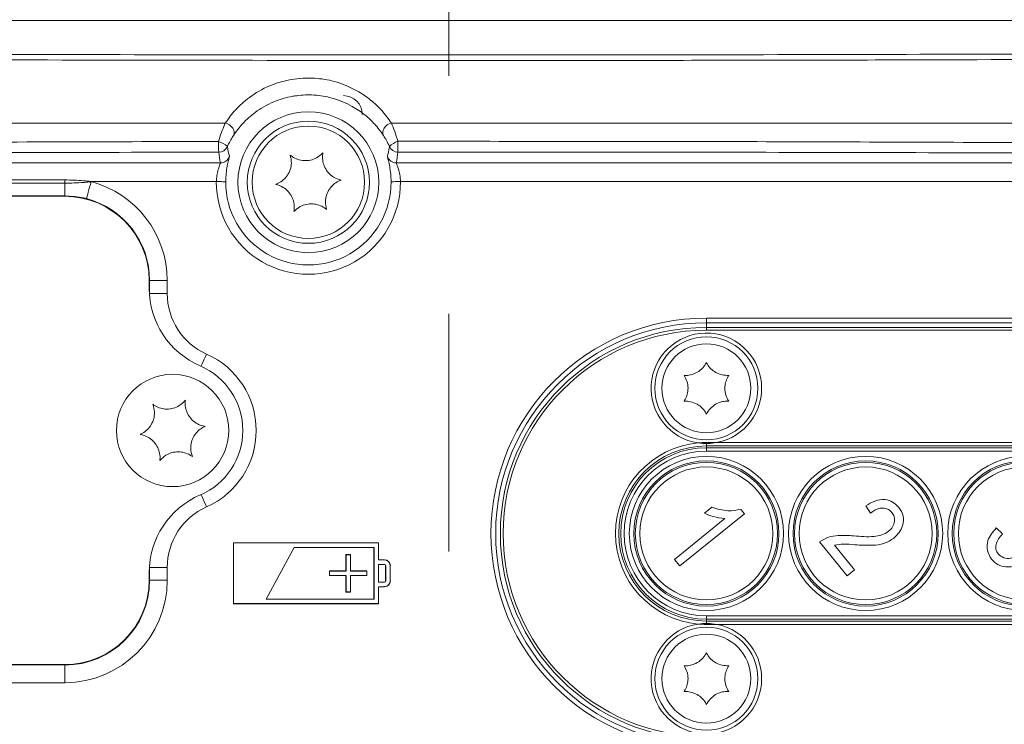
# Model space of a CAD drawing. Header units: millimetres. Extents: x 0 to 8410, y 0 to 5940.
# Tile 14 of 179: x 1330 to 1435, y 2797 to 2872. Entities that reach past the tile are written whole.
import ezdxf

# ---------------------------------------------------------------- set-up
doc = ezdxf.new("R2010")
doc.units = ezdxf.units.MM
doc.header["$LTSCALE"] = 10
doc.linetypes.add('CENTERX2', pattern=[20.32, 12.7, -2.54, 2.54, -2.54])
doc.styles.add('SLDTEXTSTYLE0', font='TXT', dxfattribs={"width": 0.605})
doc.dimstyles.new('SLDDIMSTYLE0', dxfattribs={"dimtxt": 50, "dimasz": 50, "dimexe": 0, "dimexo": 0.0625, "dimgap": 12.5, "dimtad": 1, "dimtoh": 1, "dimdec": 1, "dimrnd": 1e-09, "dimzin": 12, "dimdsep": 46, "dimtxsty": 'SLDTEXTSTYLE0', "dimsah": 1, "dimcen": 0.09, "dimadec": 0, "dimazin": 0, "dimtfac": 1, "dimtofl": 0, "dimtmove": 0, "dimatfit": 3, "dimfxl": 0, "dimfrac": 2, "dimtolj": 1, "dimtzin": 12, "dimarcsym": 0})

# ---------------------------------------------------------------- blocks, each defined once
blk = doc.blocks.new('*D14')
at = {"color": 7, "linetype": 'Continuous', "lineweight": 0}
for p, q in [((1075.65, 3477.87), (1075.65, 3610.76)), ((1075.65, 3595.76), (1375.65, 3595.76))]:
    blk.add_line(p, q, dxfattribs=at)
for points in [[(1075.65, 3595.76), (1125.65, 3588.26), (1125.65, 3603.26)], [(1375.65, 3595.76), (1325.65, 3603.26), (1325.65, 3588.26)]]:
    blk.add_solid(points, dxfattribs=at)
at = {"color": 7, "linetype": 'Continuous', "lineweight": 0, "insert": (1168.37, 3660.22), "char_height": 50, "attachment_point": 1, "style": 'SLDTEXTSTYLE0'}
blk.add_mtext('300', dxfattribs=at)

msp = doc.modelspace()

# ---------------------------------------------------------------- linework, layer by layer
at = {"color": 7, "linetype": 'CENTERX2', "lineweight": 0}
msp.add_line((1375.65, 2663.03), (1375.65, 4560.19), dxfattribs=at)
at = {"color": 7, "linetype": 'Continuous', "lineweight": 0}
for p, q in [((1524.64, 2872.13), (1226.67, 2872.13)), ((1222.77, 2856.94), (1351.26, 2856.94)), ((1370.04, 2856.94), (1528.54, 2856.94)), ((1334.65, 2853.37), (1252.65, 2853.37)), ((1343.65, 2843.54), (1343.65, 2844.37)), ((1496.15, 2839.87), (1403.15, 2839.87)), ((1403.15, 2839.37), (1496.15, 2839.37)), ((1403.15, 2827.08), (1404.27, 2827.08)), ((1402.93, 2819.53), (1403.72, 2820.17)), ((1406.83, 2819.94), (1407.2, 2819.48)), ((1420.67, 2819.54), (1420.18, 2820.32)), ((1399.74, 2814.61), (1405.13, 2818.97)), ((1407.2, 2819.48), (1400.32, 2813.91)), ((1434.1, 2817.97), (1434.76, 2817.33)), ((1352.66, 2816.36), (1352.65, 2816.37)), ((1368.15, 2816.37), (1352.65, 2816.37)), ((1352.65, 2816.37), (1352.65, 2809.87)), ((1368.15, 2816.36), (1352.66, 2816.36)), ((1352.66, 2816.36), (1352.66, 2809.88)), ((1359.15, 2815.88), (1356.14, 2810.36)), ((1359.15, 2815.87), (1356.15, 2810.37)), ((1367.66, 2815.88), (1359.15, 2815.88)), ((1359.15, 2815.88), (1359.15, 2815.87)), ((1367.65, 2815.87), (1359.15, 2815.87)), ((1367.66, 2815.88), (1367.65, 2815.87)), ((1367.65, 2810.37), (1367.65, 2815.87)), ((1367.66, 2810.36), (1367.66, 2815.88)), ((1368.15, 2816.36), (1368.15, 2816.37)), ((1368.15, 2814.56), (1368.15, 2816.37)), ((1368.15, 2814.55), (1368.15, 2816.36)), ((1418.18, 2812.84), (1415.24, 2816.47)), ((1416.83, 2816.14), (1418.98, 2813.48)), ((1365.15, 2815.12), (1364.65, 2815.12)), ((1364.67, 2815.1), (1364.65, 2815.12)), ((1364.65, 2815.12), (1364.65, 2813.37)), ((1364.67, 2815.1), (1365.14, 2815.1)), ((1364.67, 2813.35), (1364.67, 2815.1)), ((1365.14, 2815.1), (1365.15, 2815.12)), ((1365.14, 2815.1), (1365.14, 2813.35)), ((1365.15, 2813.37), (1365.15, 2815.12)), ((1368.15, 2814.55), (1368.15, 2814.56)), ((1368.78, 2814.56), (1368.15, 2814.56)), ((1368.78, 2814.55), (1368.15, 2814.55)), ((1400.32, 2813.91), (1399.74, 2814.61)), ((1364.65, 2813.37), (1362.9, 2813.37)), ((1362.92, 2813.35), (1362.9, 2813.37)), ((1362.9, 2813.37), (1362.9, 2812.87)), ((1364.67, 2813.35), (1364.65, 2813.37)), ((1365.14, 2813.35), (1365.15, 2813.37)), ((1366.9, 2813.37), (1365.15, 2813.37)), ((1366.89, 2813.35), (1366.9, 2813.37)), ((1366.9, 2812.87), (1366.9, 2813.37)), ((1368.15, 2814.07), (1368.15, 2812.17)), ((1368.15, 2814.07), (1368.15, 2814.06)), ((1368.78, 2814.07), (1368.15, 2814.07)), ((1368.15, 2814.06), (1368.15, 2812.18)), ((1368.78, 2814.06), (1368.15, 2814.06)), ((1368.9, 2812.31), (1368.9, 2813.93)), ((1368.91, 2812.31), (1368.91, 2813.93)), ((1369.4, 2812.31), (1369.4, 2813.93)), ((1369.4, 2812.31), (1369.4, 2813.93)), ((1418.98, 2813.48), (1418.18, 2812.84)), ((1343.65, 2812.37), (1343.65, 2813.21)), ((1362.92, 2812.89), (1362.9, 2812.87)), ((1362.9, 2812.87), (1364.65, 2812.87)), ((1362.92, 2813.35), (1364.67, 2813.35)), ((1362.92, 2812.89), (1362.92, 2813.35)), ((1364.67, 2812.89), (1362.92, 2812.89)), ((1364.67, 2812.89), (1364.65, 2812.87)), ((1364.65, 2812.87), (1364.65, 2811.12)), ((1364.67, 2811.14), (1364.67, 2812.89)), ((1365.14, 2813.35), (1366.89, 2813.35)), ((1365.14, 2812.89), (1365.15, 2812.87)), ((1366.89, 2812.89), (1365.14, 2812.89)), ((1365.14, 2812.89), (1365.14, 2811.14)), ((1365.15, 2812.87), (1366.9, 2812.87)), ((1365.15, 2811.12), (1365.15, 2812.87)), ((1366.89, 2813.35), (1366.89, 2812.89)), ((1366.89, 2812.89), (1366.9, 2812.87)), ((1368.15, 2812.17), (1368.15, 2812.18)), ((1368.15, 2812.18), (1368.78, 2812.18)), ((1368.15, 2812.17), (1368.78, 2812.17)), ((1368.15, 2809.88), (1368.15, 2811.69)), ((1368.15, 2811.69), (1368.15, 2811.68)), ((1368.15, 2811.69), (1368.78, 2811.69)), ((1368.15, 2809.87), (1368.15, 2811.68)), ((1368.15, 2811.68), (1368.78, 2811.68)), ((1356.14, 2810.36), (1356.15, 2810.37)), ((1356.14, 2810.36), (1367.66, 2810.36)), ((1356.15, 2810.37), (1367.65, 2810.37)), ((1364.67, 2811.14), (1364.65, 2811.12)), ((1364.65, 2811.12), (1365.15, 2811.12)), ((1365.14, 2811.14), (1364.67, 2811.14)), ((1365.14, 2811.14), (1365.15, 2811.12)), ((1367.66, 2810.36), (1367.65, 2810.37)), ((1352.66, 2809.88), (1352.65, 2809.87)), ((1352.65, 2809.87), (1368.15, 2809.87)), ((1352.66, 2809.88), (1368.15, 2809.88)), ((1368.15, 2809.88), (1368.15, 2809.87)), ((1403.15, 2807.66), (1404.27, 2807.66)), ((1252.65, 2803.37), (1334.65, 2803.37))]:
    msp.add_line(p, q, dxfattribs=at)
at = {"color": 8, "linetype": 'Continuous', "lineweight": 0}
for p, q in [((1220.31, 2861.19), (1351.78, 2861.19)), ((1369.51, 2861.19), (1531, 2861.19)), ((1252.65, 2855.12), (1334.65, 2855.12)), ((1334.65, 2854.76), (1252.65, 2854.76)), ((1334.65, 2855.12), (1334.65, 2854.76)), ((1334.65, 2853.41), (1334.65, 2854.76)), ((1350.83, 2854.94), (1337.45, 2854.94)), ((1528.54, 2854.94), (1370.48, 2854.94)), ((1252.65, 2853.41), (1334.65, 2853.41)), ((1334.65, 2853.37), (1334.65, 2853.41)), ((1336.95, 2853.07), (1336.96, 2853.12)), ((1343.65, 2844.37), (1343.7, 2844.37)), ((1343.7, 2844.37), (1343.7, 2842.99)), ((1343.7, 2844.37), (1345.59, 2844.37)), ((1345.59, 2844.37), (1345.59, 2842.99)), ((1343.67, 2842.99), (1343.7, 2842.99)), ((1343.7, 2842.99), (1343.71, 2842.51)), ((1343.7, 2842.99), (1345.59, 2842.99)), ((1403.15, 2840.37), (1496.15, 2840.37)), ((1403.15, 2840.37), (1403.15, 2839.87)), ((1403.15, 2839.87), (1403.15, 2839.37)), ((1403.15, 2839.07), (1403.15, 2839.37)), ((1403.15, 2839.07), (1496.15, 2839.07)), ((1403.15, 2826.72), (1403.15, 2827.08)), ((1404.27, 2827.08), (1448.53, 2827.08)), ((1403.15, 2826.52), (1403.15, 2826.72)), ((1403.15, 2826.72), (1496.15, 2826.72)), ((1403.15, 2826.16), (1403.15, 2826.52)), ((1403.15, 2826.52), (1496.15, 2826.52)), ((1403.15, 2826.16), (1496.15, 2826.16)), ((1368.78, 2814.55), (1368.78, 2814.56)), ((1343.7, 2813.75), (1343.67, 2813.75)), ((1343.71, 2814.23), (1343.7, 2813.75)), ((1343.7, 2813.75), (1343.7, 2812.37)), ((1345.59, 2813.75), (1343.7, 2813.75)), ((1345.59, 2813.75), (1345.59, 2812.37)), ((1368.78, 2814.07), (1368.78, 2814.06)), ((1368.91, 2813.93), (1368.9, 2813.93)), ((1369.4, 2813.93), (1369.4, 2813.93)), ((1343.7, 2812.37), (1343.65, 2812.37)), ((1345.59, 2812.37), (1343.7, 2812.37)), ((1368.91, 2812.31), (1368.9, 2812.31)), ((1369.4, 2812.31), (1369.4, 2812.31)), ((1368.78, 2812.17), (1368.78, 2812.18)), ((1368.78, 2811.69), (1368.78, 2811.68)), ((1403.15, 2808.58), (1496.15, 2808.58)), ((1403.15, 2808.58), (1403.15, 2808.22)), ((1403.15, 2808.22), (1496.15, 2808.22)), ((1403.15, 2808.22), (1403.15, 2808.02)), ((1403.15, 2808.02), (1496.15, 2808.02)), ((1403.15, 2808.02), (1403.15, 2807.66)), ((1404.27, 2807.66), (1452.03, 2807.66)), ((1334.65, 2803.33), (1252.65, 2803.33)), ((1334.65, 2803.33), (1334.65, 2803.37)), ((1334.65, 2801.44), (1334.65, 2803.33)), ((1334.65, 2801.44), (1252.65, 2801.44))]:
    msp.add_line(p, q, dxfattribs=at)
at = {"color": 8, "linetype": 'Continuous', "lineweight": 0, "flags": 128}
for points in [[(1351.78, 2861.19), (1352.01, 2861.11), (1352.23, 2860.99), (1352.42, 2860.83), (1352.57, 2860.64), (1352.68, 2860.44), (1352.73, 2860.23), (1352.72, 2860.04), (1352.65, 2859.86)], [(1369.51, 2861.19), (1369.28, 2861.11), (1369.07, 2860.99), (1368.88, 2860.83), (1368.73, 2860.64), (1368.63, 2860.44), (1368.59, 2860.23), (1368.6, 2860.04), (1368.67, 2859.86)], [(1336.96, 2853.12), (1337, 2853.24), (1337.04, 2853.4), (1337.09, 2853.59), (1337.15, 2853.82), (1337.22, 2854.08), (1337.29, 2854.35), (1337.37, 2854.64), (1337.45, 2854.94)], [(1351.83, 2854.93), (1351.8, 2854.93), (1351.75, 2854.93), (1351.65, 2854.93), (1351.53, 2854.93), (1351.38, 2854.94), (1351.21, 2854.94), (1351.02, 2854.94), (1350.83, 2854.94)], [(1369.48, 2854.93), (1369.5, 2854.93), (1369.56, 2854.93), (1369.65, 2854.93), (1369.78, 2854.93), (1369.93, 2854.94), (1370.1, 2854.94), (1370.29, 2854.94), (1370.48, 2854.94)], [(1349.78, 2836.53), (1349.66, 2836.25), (1349.54, 2835.98), (1349.42, 2835.72), (1349.31, 2835.48), (1349.22, 2835.26), (1349.2, 2835.22)], [(1349.78, 2820.21), (1349.66, 2820.49), (1349.54, 2820.76), (1349.42, 2821.02), (1349.31, 2821.27), (1349.22, 2821.48), (1349.2, 2821.52)]]:
    msp.add_lwpolyline(points, dxfattribs=at)
at = {"color": 8, "linetype": 'Continuous', "lineweight": 0}
for centre, radius in [((1360.65, 2854.87), 7.52), ((1360.65, 2854.87), 6.52), ((1403.15, 2817.37), 8.23), ((1403.15, 2817.37), 7.75), ((1403.15, 2817.37), 7.59), ((1420.15, 2817.37), 8.23), ((1420.15, 2817.37), 7.75), ((1420.15, 2817.37), 7.59), ((1437.15, 2817.37), 8.23), ((1437.15, 2817.37), 7.75), ((1437.15, 2817.37), 7.59), ((1403.15, 2817.37), 7.1), ((1420.15, 2817.37), 7.1), ((1437.15, 2817.37), 7.1)]:
    msp.add_circle(centre, radius, dxfattribs=at)
at = {"color": 7, "linetype": 'Continuous', "lineweight": 0}
for centre, radius in [((1360.65, 2854.87), 6), ((1403.15, 2832.87), 5.5), ((1403.15, 2832.87), 4.75), ((1346.15, 2828.37), 6), ((1403.15, 2801.87), 5.5), ((1403.15, 2801.87), 4.75)]:
    msp.add_circle(centre, radius, dxfattribs=at)
for centre, radius, start, end in [((1364.4, 2862.12), 2, 0, 90), ((1334.65, 2844.37), 9, 0, 90), ((1352.65, 2843.54), 9, 180, 246.8002), ((1403.15, 2817.37), 22.5, 90, 270), ((1403.15, 2817.37), 22, 90, 270), ((1346.15, 2828.37), 7.5, 293.1998, 66.8002), ((1403.15, 2817.37), 9.71, 90, 95.2292), ((1403.15, 2832.87), 5.9, 261.376, 280.934), ((1352.65, 2813.21), 9, 113.1998, 180), ((1368.78, 2813.93), 0.625, 0, 90), ((1368.78, 2813.93), 0.616, 0, 90), ((1368.78, 2813.93), 0.134, 0, 90), ((1368.78, 2813.93), 0.125, 0, 90), ((1334.65, 2812.37), 9, 270, 0), ((1368.78, 2812.31), 0.134, 270, 0), ((1368.78, 2812.31), 0.125, 270, 0), ((1368.78, 2812.31), 0.616, 270, 0), ((1368.78, 2812.31), 0.625, 270, 0), ((1403.15, 2801.87), 5.9, 79.066, 98.624), ((1403.15, 2817.37), 9.71, 264.7708, 270)]:
    msp.add_arc(centre, radius, start, end, dxfattribs=at)
at = {"color": 8, "linetype": 'Continuous', "lineweight": 0}
for centre, radius, start, end in [((1360.24, 2858.93), 9.19, 178.1787, 185.3096), ((1350.27, 2856.76), 2.58, 47.9, 72.3701), ((1351.09, 2859.08), 1, 269.9992, 336.2131), ((1370.82, 2857.23), 2.1, 106.7707, 136.0336), ((1370.22, 2859.09), 1, 203.8562, 269.9997), ((1411.93, 2858.95), 41.72, 179.594, 181.1726), ((1351.26, 2857.94), 1, 270.0057, 341.8688), ((1370.04, 2857.94), 1, 198.1311, 269.9943), ((1334.65, 2844.37), 10.93, 0, 75.1982), ((1360.65, 2854.87), 9.83, 179.5999, 0.4001), ((1360.65, 2854.87), 8.83, 179.5999, 0.4001), ((1334.65, 2844.37), 9.05, 0, 75.1982), ((1352.65, 2842.99), 7.07, 180, 246.0305), ((1403.15, 2817.37), 23, 90, 270), ((1403.15, 2817.37), 21.7, 90, 270), ((1403.15, 2832.87), 5.9, 280.934, 261.376), ((1346.15, 2828.37), 8.93, 293.9695, 66.0305), ((1403.15, 2817.37), 9.71, 95.2292, 264.7708), ((1403.15, 2817.37), 9.35, 90, 270), ((1403.15, 2817.37), 9.15, 90, 270), ((1403.15, 2817.37), 8.79, 90, 270), ((1352.65, 2813.75), 7.07, 113.9695, 180), ((1334.65, 2812.37), 9.05, 270, 0), ((1334.65, 2812.37), 10.93, 270, 0), ((1403.15, 2801.87), 5.9, 98.624, 79.066)]:
    msp.add_arc(centre, radius, start, end, dxfattribs=at)
for start_param, end_param in [(1.692735, 1.796861), (4.486324, 4.591742)]:
    msp.add_ellipse((1360.65, 2859.43), major_axis=(0, 11.12), ratio=0.866113, start_param=start_param, end_param=end_param, dxfattribs=at)
for points, knots in [([(1519.29, 2868.43), (1511.48, 2868.37), (1495.86, 2868.25), (1472.22, 2868.12), (1448.46, 2868.01), (1428.02, 2867.94), (1406.4, 2867.89), (1383.61, 2867.87), (1357.01, 2867.88), (1331.2, 2867.92), (1306.21, 2868), (1281.31, 2868.11), (1256.54, 2868.25), (1240.19, 2868.37), (1232.02, 2868.43)], [0, 0, 0, 0, 0.082688, 0.16543, 0.248173, 0.330861, 0.378049, 0.472523, 0.566998, 0.653535, 0.740167, 0.826831, 0.913463, 1, 1, 1, 1]), ([(1232.39, 2869.01), (1240.18, 2868.96), (1255.76, 2868.84), (1279.35, 2868.7), (1303.05, 2868.6), (1327.02, 2868.52), (1351.23, 2868.47), (1375.66, 2868.46), (1400.09, 2868.47), (1424.28, 2868.52), (1448.21, 2868.6), (1471.88, 2868.7), (1495.49, 2868.84), (1511.11, 2868.96), (1518.92, 2869.01)], [0, 0, 0, 0, 0.0827, 0.165456, 0.248211, 0.330912, 0.415439, 0.500026, 0.584613, 0.66914, 0.751635, 0.83413, 0.917065, 1, 1, 1, 1]), ([(1351.78, 2861.19), (1352.13, 2861.67), (1352.82, 2862.64), (1354.36, 2864.02), (1356.33, 2865.19), (1358.77, 2865.93), (1361.22, 2866.07), (1363.7, 2865.65), (1365.72, 2864.78), (1367.34, 2863.67), (1368.57, 2862.5), (1369.19, 2861.64), (1369.51, 2861.19)], [0, 0, 0, 0, 0.103103, 0.206001, 0.324315, 0.423402, 0.523155, 0.608996, 0.726212, 0.814379, 0.902719, 1, 1, 1, 1]), ([(1351.06, 2859.22), (1351.08, 2859.29), (1351.2, 2859.7), (1351.46, 2860.45), (1351.67, 2860.94), (1351.78, 2861.19)], [0, 0, 0, 0, 0.0872079, 0.5414818, 1, 1, 1, 1]), ([(1369.51, 2861.19), (1369.63, 2860.91), (1369.85, 2860.37), (1370.09, 2859.61), (1370.21, 2859.24)], [0, 0, 0, 0, 0.52087, 1, 1, 1, 1]), ([(1352.65, 2859.86), (1352.55, 2859.71), (1352.37, 2859.42), (1352.14, 2858.97), (1352.02, 2858.72), (1352.01, 2858.68)], [0, 0, 0, 0, 0.464257, 0.914646, 1, 1, 1, 1]), ([(1369.3, 2858.69), (1369.2, 2858.91), (1368.98, 2859.38), (1368.77, 2859.69), (1368.67, 2859.86)], [0, 0, 0, 0, 0.472612, 1, 1, 1, 1]), ([(1265.98, 2858.79), (1267.3, 2858.8), (1273.89, 2858.86), (1285.9, 2858.95), (1302.04, 2859.04), (1318.34, 2859.12), (1334.68, 2859.19), (1345.6, 2859.21), (1351.06, 2859.22)], [0, 0, 0, 0, 0.046838, 0.234203, 0.425442, 0.616681, 0.80834, 1, 1, 1, 1]), ([(1352.01, 2858.68), (1352.01, 2858.65), (1352.03, 2858.55), (1352.08, 2858.2), (1352.16, 2857.87), (1352.22, 2857.63)], [0, 0, 0, 0, 0.061218, 0.306091, 1, 1, 1, 1]), ([(1369.09, 2857.63), (1369.1, 2857.65), (1369.12, 2857.76), (1369.21, 2858.11), (1369.26, 2858.44), (1369.3, 2858.69)], [0, 0, 0, 0, 0.060462, 0.30231, 1, 1, 1, 1]), ([(1370.21, 2859.24), (1380.66, 2859.24), (1396.46, 2859.24), (1417.58, 2859.18), (1433.58, 2859.12), (1449.56, 2859.04), (1465.5, 2858.94), (1477.42, 2858.86), (1484.01, 2858.8), (1485.33, 2858.79)], [0, 0, 0, 0, 0.271336, 0.410026, 0.548717, 0.687699, 0.826682, 0.965338, 1, 1, 1, 1]), ([(1351.09, 2858.08), (1350.65, 2858.08), (1343.1, 2858.07), (1328.44, 2858.04), (1307.15, 2857.98), (1287.69, 2857.9), (1274.04, 2857.84), (1267.45, 2857.8), (1266.13, 2857.79)], [0, 0, 0, 0, 0.015367, 0.265492, 0.515674, 0.765798, 0.953162, 1, 1, 1, 1]), ([(1352.22, 2857.63), (1352.21, 2857.61), (1352.21, 2857.56), (1352.12, 2857.24), (1351.98, 2856.63), (1351.86, 2855.83), (1351.84, 2855.23), (1351.83, 2854.93)], [0, 0, 0, 0, 0.137697, 0.368892, 0.589097, 0.796772, 1, 1, 1, 1]), ([(1369.48, 2854.93), (1369.48, 2855.12), (1369.46, 2855.62), (1369.37, 2856.38), (1369.23, 2857.05), (1369.11, 2857.51), (1369.1, 2857.59), (1369.09, 2857.63)], [0, 0, 0, 0, 0.127296, 0.341737, 0.558885, 0.776886, 1, 1, 1, 1]), ([(1485.17, 2857.79), (1483.86, 2857.8), (1477.27, 2857.84), (1463.62, 2857.9), (1444.16, 2857.98), (1422.87, 2858.04), (1398.22, 2858.09), (1380.66, 2858.09), (1370.22, 2858.09)], [0, 0, 0, 0, 0.034662, 0.173317, 0.358416, 0.543559, 0.728659, 1, 1, 1, 1]), ([(1350.83, 2854.94), (1350.84, 2855.16), (1350.86, 2855.6), (1351, 2856.19), (1351.15, 2856.64), (1351.25, 2856.89), (1351.26, 2856.93), (1351.26, 2856.94)], [0, 0, 0, 0, 0.2127797, 0.4270126, 0.647361, 0.870022, 1, 1, 1, 1]), ([(1370.04, 2856.94), (1370.05, 2856.91), (1370.07, 2856.85), (1370.21, 2856.5), (1370.36, 2856), (1370.46, 2855.45), (1370.48, 2855.08), (1370.48, 2854.94)], [0, 0, 0, 0, 0.211246, 0.423957, 0.64376, 0.866571, 1, 1, 1, 1]), ([(1334.65, 2855.12), (1335.32, 2855.11), (1336.25, 2855.08), (1337.18, 2854.98), (1337.44, 2854.94), (1337.45, 2854.94)], [0, 0, 0, 0, 0.7151007, 0.9920451, 1, 1, 1, 1]), ([(1337.45, 2854.94), (1337.44, 2854.94), (1337.43, 2854.94), (1337.41, 2854.93), (1337.37, 2854.93), (1337.31, 2854.92), (1337.21, 2854.91), (1336.98, 2854.88), (1336.12, 2854.8), (1335.32, 2854.78), (1334.65, 2854.76)], [0, 0, 0, 0, 0.005961, 0.013773, 0.024101, 0.042475, 0.075912, 0.140011, 0.287834, 1, 1, 1, 1]), ([(1334.65, 2853.41), (1335.33, 2853.37), (1336.11, 2853.33), (1336.86, 2853.14), (1336.96, 2853.12)], [0, 0, 0, 0, 0.862731, 1, 1, 1, 1])]:
    msp.add_open_spline(points, degree=3, knots=knots, dxfattribs=at)
at = {"color": 7, "linetype": 'Continuous', "lineweight": 0}
for points, knots in [([(1368.67, 2859.86), (1368.38, 2860.27), (1367.82, 2861.04), (1366.71, 2862.09), (1365.26, 2863.09), (1363.44, 2863.87), (1361.32, 2864.24), (1359.87, 2864.19), (1358.4, 2863.96), (1356.74, 2863.46), (1354.97, 2862.41), (1353.58, 2861.16), (1352.96, 2860.3), (1352.65, 2859.86)], [0, 0, 0, 0, 0.099656, 0.189091, 0.278337, 0.394492, 0.478056, 0.556836, 0.574925, 0.672013, 0.790208, 0.894995, 1, 1, 1, 1]), ([(1358.71, 2857.78), (1358.77, 2857.5), (1358.89, 2857.01), (1358.75, 2856.23), (1358.44, 2855.6), (1357.98, 2855.09), (1357.53, 2854.79), (1357.25, 2854.68), (1357.16, 2854.64)], [0, 0, 0, 0, 0.235569, 0.40815, 0.581146, 0.745076, 0.917186, 1, 1, 1, 1]), ([(1362.2, 2858.01), (1361.99, 2857.81), (1361.63, 2857.47), (1360.88, 2857.2), (1360.18, 2857.15), (1359.5, 2857.29), (1359.02, 2857.53), (1358.79, 2857.72), (1358.71, 2857.78)], [0, 0, 0, 0, 0.235569, 0.40815, 0.581146, 0.745076, 0.917185, 1, 1, 1, 1]), ([(1364.15, 2855.1), (1363.87, 2855.18), (1363.39, 2855.33), (1362.79, 2855.84), (1362.39, 2856.42), (1362.18, 2857.08), (1362.14, 2857.61), (1362.19, 2857.91), (1362.2, 2858.01)], [0, 0, 0, 0, 0.235552, 0.408136, 0.581134, 0.745063, 0.917175, 1, 1, 1, 1]), ([(1357.16, 2854.64), (1357.44, 2854.56), (1357.91, 2854.41), (1358.52, 2853.9), (1358.92, 2853.32), (1359.13, 2852.67), (1359.16, 2852.13), (1359.12, 2851.83), (1359.1, 2851.73)], [0, 0, 0, 0, 0.235552, 0.408136, 0.581134, 0.745064, 0.917171, 1, 1, 1, 1]), ([(1362.6, 2851.96), (1362.53, 2852.24), (1362.42, 2852.73), (1362.56, 2853.51), (1362.87, 2854.14), (1363.32, 2854.66), (1363.77, 2854.95), (1364.05, 2855.06), (1364.15, 2855.1)], [0, 0, 0, 0, 0.235569, 0.40815, 0.581146, 0.745076, 0.917186, 1, 1, 1, 1]), ([(1359.1, 2851.73), (1359.32, 2851.93), (1359.68, 2852.27), (1360.43, 2852.54), (1361.13, 2852.59), (1361.8, 2852.45), (1362.28, 2852.21), (1362.52, 2852.02), (1362.6, 2851.96)], [0, 0, 0, 0, 0.235568, 0.408151, 0.581147, 0.745076, 0.917185, 1, 1, 1, 1]), ([(1403.15, 2835.62), (1403.04, 2835.42), (1402.8, 2835.03), (1402.22, 2834.57), (1401.59, 2834.31), (1401.11, 2834.24), (1400.84, 2834.24), (1400.77, 2834.25)], [0, 0, 0, 0, 0.24692, 0.497757, 0.710433, 0.920029, 1, 1, 1, 1]), ([(1405.54, 2834.25), (1405.31, 2834.25), (1404.84, 2834.26), (1404.16, 2834.53), (1403.61, 2834.94), (1403.31, 2835.33), (1403.19, 2835.56), (1403.15, 2835.62)], [0, 0, 0, 0, 0.246925, 0.497762, 0.710438, 0.920032, 1, 1, 1, 1]), ([(1400.77, 2834.25), (1400.88, 2834.05), (1401.11, 2833.64), (1401.22, 2832.91), (1401.13, 2832.23), (1400.95, 2831.78), (1400.81, 2831.56), (1400.77, 2831.5)], [0, 0, 0, 0, 0.246913, 0.497756, 0.71043, 0.920027, 1, 1, 1, 1]), ([(1405.54, 2831.5), (1405.42, 2831.7), (1405.2, 2832.1), (1405.09, 2832.83), (1405.18, 2833.51), (1405.36, 2833.96), (1405.5, 2834.18), (1405.54, 2834.25)], [0, 0, 0, 0, 0.246913, 0.497756, 0.710431, 0.920027, 1, 1, 1, 1]), ([(1347.52, 2831.59), (1347.32, 2831.39), (1346.97, 2831.03), (1346.24, 2830.71), (1345.54, 2830.62), (1344.86, 2830.72), (1344.37, 2830.93), (1344.12, 2831.11), (1344.04, 2831.16)], [0, 0, 0, 0, 0.235567, 0.408149, 0.581145, 0.745074, 0.917186, 1, 1, 1, 1]), ([(1349.63, 2828.8), (1349.35, 2828.87), (1348.86, 2828.99), (1348.23, 2829.46), (1347.8, 2830.02), (1347.54, 2830.66), (1347.48, 2831.2), (1347.51, 2831.5), (1347.52, 2831.59)], [0, 0, 0, 0, 0.235552, 0.408136, 0.581135, 0.745062, 0.917173, 1, 1, 1, 1]), ([(1400.77, 2831.5), (1401, 2831.49), (1401.46, 2831.48), (1402.15, 2831.21), (1402.69, 2830.8), (1403, 2830.42), (1403.12, 2830.18), (1403.15, 2830.12)], [0, 0, 0, 0, 0.246925, 0.497761, 0.710435, 0.920032, 1, 1, 1, 1]), ([(1403.15, 2830.12), (1403.27, 2830.32), (1403.51, 2830.71), (1404.09, 2831.17), (1404.72, 2831.44), (1405.2, 2831.51), (1405.46, 2831.5), (1405.54, 2831.5)], [0, 0, 0, 0, 0.24692, 0.497757, 0.710432, 0.92003, 1, 1, 1, 1]), ([(1344.04, 2831.16), (1344.12, 2830.89), (1344.26, 2830.41), (1344.17, 2829.62), (1343.9, 2828.97), (1343.47, 2828.43), (1343.04, 2828.11), (1342.77, 2827.98), (1342.68, 2827.94)], [0, 0, 0, 0, 0.235566, 0.408148, 0.581144, 0.745075, 0.917186, 1, 1, 1, 1]), ([(1348.26, 2825.58), (1348.18, 2825.86), (1348.04, 2826.34), (1348.14, 2827.12), (1348.4, 2827.77), (1348.83, 2828.31), (1349.26, 2828.64), (1349.54, 2828.76), (1349.63, 2828.8)], [0, 0, 0, 0, 0.235569, 0.408151, 0.581147, 0.745074, 0.917186, 1, 1, 1, 1]), ([(1342.68, 2827.94), (1342.96, 2827.87), (1343.45, 2827.75), (1344.08, 2827.28), (1344.51, 2826.72), (1344.76, 2826.08), (1344.83, 2825.55), (1344.8, 2825.25), (1344.79, 2825.15)], [0, 0, 0, 0, 0.235552, 0.408135, 0.581132, 0.745062, 0.917173, 1, 1, 1, 1]), ([(1344.79, 2825.15), (1344.99, 2825.36), (1345.34, 2825.72), (1346.06, 2826.03), (1346.76, 2826.12), (1347.44, 2826.02), (1347.94, 2825.81), (1348.18, 2825.64), (1348.26, 2825.58)], [0, 0, 0, 0, 0.235567, 0.408149, 0.581145, 0.745074, 0.917187, 1, 1, 1, 1]), ([(1420.18, 2820.32), (1420.49, 2820.51), (1421.11, 2820.9), (1422.15, 2821.08), (1423.08, 2820.78), (1423.48, 2820.36), (1423.68, 2820.15)], [0, 0, 0, 0, 0.2809196, 0.5601056, 0.7797736, 1, 1, 1, 1]), ([(1403.72, 2820.17), (1404.29, 2820), (1405.32, 2819.68), (1406.37, 2819.86), (1406.83, 2819.94)], [0, 0, 0, 0, 0.5602034, 1, 1, 1, 1]), ([(1422.95, 2819.6), (1422.84, 2819.72), (1422.62, 2819.95), (1422.14, 2820.1), (1421.43, 2820.08), (1420.98, 2819.76), (1420.67, 2819.54)], [0, 0, 0, 0, 0.187001, 0.373861, 0.561033, 1, 1, 1, 1]), ([(1423.68, 2820.15), (1423.88, 2819.86), (1424.28, 2819.27), (1424.16, 2818.25), (1423.77, 2817.45), (1423.37, 2817.07), (1423.17, 2816.88)], [0, 0, 0, 0, 0.279695, 0.558259, 0.779104, 1, 1, 1, 1]), ([(1405.13, 2818.97), (1404.7, 2819.02), (1403.94, 2819.1), (1403.24, 2819.4), (1402.93, 2819.53)], [0, 0, 0, 0, 0.5597546, 1, 1, 1, 1]), ([(1422.61, 2817.6), (1422.77, 2817.75), (1423.08, 2818.04), (1423.26, 2818.62), (1423.23, 2819.18), (1423.05, 2819.46), (1422.95, 2819.6)], [0, 0, 0, 0, 0.280427, 0.559944, 0.779926, 1, 1, 1, 1]), ([(1418.9, 2817.12), (1419.61, 2817.05), (1420.61, 2816.97), (1421.89, 2817.16), (1422.37, 2817.45), (1422.61, 2817.6)], [0, 0, 0, 0, 0.560605, 0.780638, 1, 1, 1, 1]), ([(1433.59, 2814.63), (1433.4, 2814.93), (1433.04, 2815.54), (1433.16, 2816.85), (1433.74, 2817.55), (1434.1, 2817.97)], [0, 0, 0, 0, 0.279989, 0.560557, 1, 1, 1, 1]), ([(1415.24, 2816.47), (1415.55, 2816.65), (1416.16, 2817.03), (1417.44, 2817.21), (1418.35, 2817.15), (1418.9, 2817.12)], [0, 0, 0, 0, 0.279, 0.559154, 1, 1, 1, 1]), ([(1423.17, 2816.88), (1422.83, 2816.66), (1422.14, 2816.22), (1420.67, 2816.07), (1419.64, 2816.12), (1419, 2816.16)], [0, 0, 0, 0, 0.279141, 0.559077, 1, 1, 1, 1]), ([(1434.76, 2817.33), (1434.47, 2816.98), (1434.07, 2816.49), (1434.01, 2815.64), (1434.21, 2815.34), (1434.3, 2815.19)], [0, 0, 0, 0, 0.559629, 0.779839, 1, 1, 1, 1]), ([(1419, 2816.16), (1418.6, 2816.2), (1417.87, 2816.27), (1417.15, 2816.18), (1416.83, 2816.14)], [0, 0, 0, 0, 0.560645, 1, 1, 1, 1]), ([(1437.23, 2814.5), (1436.92, 2814.28), (1436.29, 2813.85), (1435.2, 2813.74), (1434.23, 2813.99), (1433.8, 2814.42), (1433.59, 2814.63)], [0, 0, 0, 0, 0.280402, 0.559933, 0.780057, 1, 1, 1, 1]), ([(1434.3, 2815.19), (1434.49, 2815.03), (1434.86, 2814.71), (1435.79, 2814.66), (1436.33, 2815), (1436.65, 2815.2)], [0, 0, 0, 0, 0.279251, 0.560381, 1, 1, 1, 1]), ([(1403.15, 2804.62), (1403.04, 2804.42), (1402.8, 2804.03), (1402.22, 2803.57), (1401.59, 2803.31), (1401.11, 2803.24), (1400.84, 2803.24), (1400.77, 2803.25)], [0, 0, 0, 0, 0.2469182, 0.4977571, 0.7104327, 0.9200291, 1, 1, 1, 1]), ([(1405.54, 2803.25), (1405.31, 2803.25), (1404.84, 2803.26), (1404.16, 2803.53), (1403.61, 2803.94), (1403.31, 2804.33), (1403.19, 2804.56), (1403.15, 2804.62)], [0, 0, 0, 0, 0.246925, 0.497762, 0.710436, 0.920034, 1, 1, 1, 1]), ([(1400.77, 2803.25), (1400.88, 2803.05), (1401.11, 2802.64), (1401.22, 2801.91), (1401.13, 2801.23), (1400.95, 2800.78), (1400.81, 2800.56), (1400.77, 2800.5)], [0, 0, 0, 0, 0.246915, 0.497755, 0.710431, 0.920026, 1, 1, 1, 1]), ([(1405.54, 2800.5), (1405.42, 2800.7), (1405.2, 2801.1), (1405.09, 2801.83), (1405.18, 2802.51), (1405.36, 2802.96), (1405.5, 2803.18), (1405.54, 2803.25)], [0, 0, 0, 0, 0.2469146, 0.4977546, 0.7104311, 0.9200275, 1, 1, 1, 1]), ([(1400.77, 2800.5), (1401, 2800.49), (1401.46, 2800.48), (1402.15, 2800.21), (1402.69, 2799.8), (1403, 2799.42), (1403.12, 2799.18), (1403.15, 2799.12)], [0, 0, 0, 0, 0.246925, 0.497761, 0.710437, 0.920034, 1, 1, 1, 1]), ([(1403.15, 2799.12), (1403.27, 2799.32), (1403.51, 2799.71), (1404.09, 2800.17), (1404.72, 2800.44), (1405.2, 2800.51), (1405.46, 2800.5), (1405.54, 2800.5)], [0, 0, 0, 0, 0.246918, 0.497757, 0.710432, 0.92003, 1, 1, 1, 1])]:
    msp.add_open_spline(points, degree=3, knots=knots, dxfattribs=at)

# ---------------------------------------------------------------- dimensions: what is measured, and where the dimension line sits
dim = msp.add_linear_dim(base=(1375.65, 3595.76), p1=(1075.65, 3477.87), p2=(1375.65, 2663.03), dimstyle='SLDDIMSTYLE0', dxfattribs=at)
dim.commit()
dim.dimension.update_dxf_attribs({"geometry": '*D14', "text_midpoint": (1225.65, 3595.76), "dimtype": 160})

doc.saveas('drawing.dxf')
